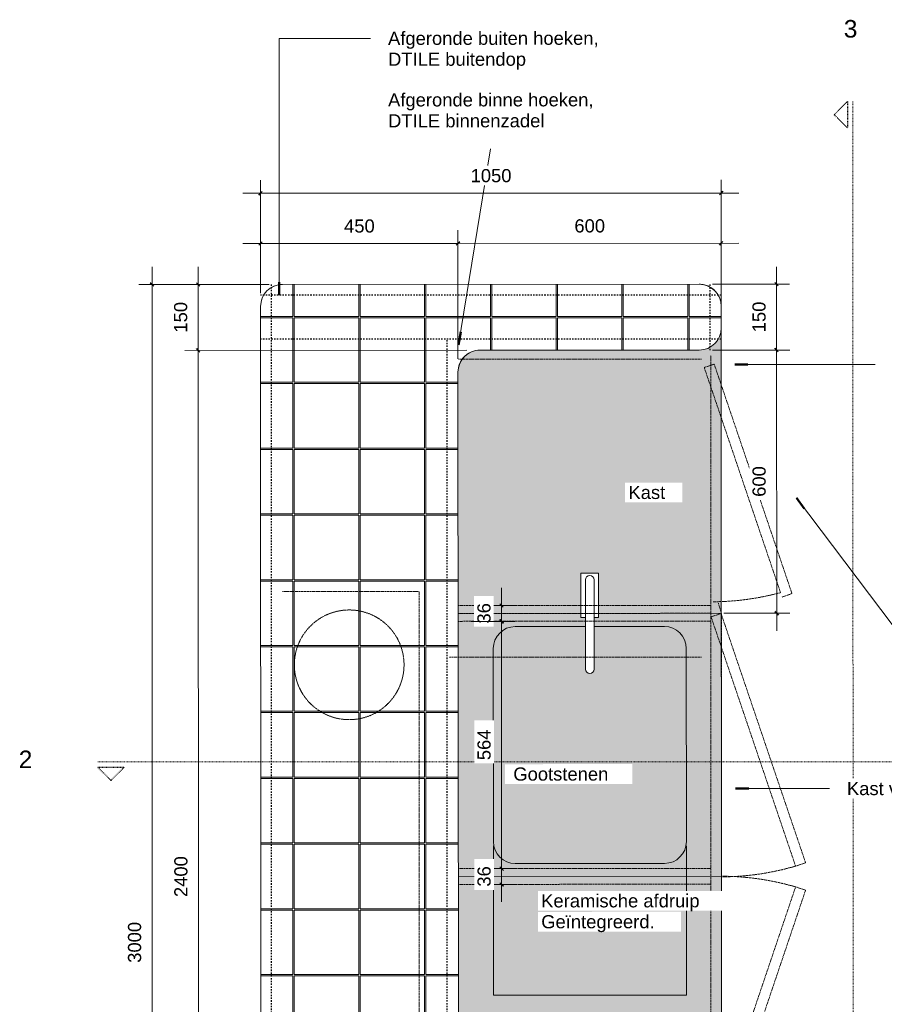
# Model space of a CAD drawing. Header units: millimetres. Extents: x 60977 to 119991, y -9149 to 74784.
# Tile 13 of 18: x 60977 to 62948, y 71725 to 73970. Entities that reach past the tile are written whole.
import ezdxf

# ---------------------------------------------------------------- set-up
doc = ezdxf.new("R2010")
doc.units = ezdxf.units.MM
for name, pattern in [('Dash 1_16_', [3.175, 1.5875, -1.5875]), ('Dash Small', [6.35, 3.175, -3.175]), ('Dash xxxSmall', [1.5875, 0.79375, -0.79375]), ('Overhead xxSmall', [2.579688, 1.5875, -0.992188])]:
    doc.linetypes.add(name, pattern=pattern)
for name, color, linetype, lineweight in [('0-1', 7, 'Continuous', 5), ('A----M-', 8, 'Continuous', 5), ('A----M--20', 8, 'Continuous', 5), ('A09-C---1', 8, 'Dash 1_16_', 13), ('A09-C---2', 215, 'Dash 1_16_', 25), ('A09-C---3', 8, 'Dash 1_16_', 5), ('A09-NT--1', 7, 'Continuous', 13), ('A09-NT--2', 130, 'Continuous', 50), ('A59-----1', 55, 'Continuous', 5), ('A79-Y---1', 55, 'Continuous', 5), ('A79-Y---2', 7, 'Continuous', 13), ('A79-Y---3', 8, 'Dash xxxSmall', 5), ('A99-----1', 1, 'Overhead xxSmall', 13), ('A99-----3', 1, 'Continuous', 13), ('A99-----4', 1, 'Dash Small', 25), ('A99----T', 1, 'Continuous', 5), ('Detail Items-1', 10, 'Continuous', 5), ('Detail Items-2', 55, 'Continuous', 5)]:
    doc.layers.add(name, color=color, linetype=linetype, lineweight=lineweight)
doc.styles.add('Arial', font='arial.ttf', dxfattribs={"height": 40})
doc.styles.add('Arial_1', font='arial.ttf', dxfattribs={"height": 30})
doc.dimstyles.new('TD_Diagonal_1_5_mm', dxfattribs={"dimscale": 304.8, "dimtxt": 30.607782, "dimasz": 0.026247, "dimexe": 0.098425, "dimexo": 0.098425, "dimgap": 0.052493, "dimtad": 1, "dimdec": 0, "dimzin": 0, "dimdsep": 46, "dimtxsty": 'Arial_1', "dimblk1": 'OBLIQUE', "dimblk2": 'OBLIQUE', "dimsah": 1, "dimcen": 0.09, "dimdle": 0.131234, "dimazin": 2, "dimtfac": 1, "dimtdec": 4, "dimtix": 1, "dimtmove": 0, "dimatfit": 3, "dimfxl": 1, "dimtvp": 1, "dimtfill": 1, "dimtolj": 1, "dimtzin": 0, "dimarcsym": 2})

# ---------------------------------------------------------------- blocks, each defined once
blk = doc.blocks.new('712 Pegasoos Bar - 712 Pegasoos Bar-12800718-Pegasoos Pantry - Plan View')
at = {"layer": 'A79-Y---2'}
for p, q in [((62526.1, 73366.6), (61576.1, 73366.1)), ((61526.2, 73316.1), (61527.6, 70416.1)), ((62576.2, 73266.6), (62576.2, 73316.6)), ((62576.2, 73266.6), (62577.1, 71416.6)), ((62026.2, 73216.3), (62526.2, 73216.6)), ((61977.4, 70866.3), (61976.2, 73166.3)), ((62576.5, 72616.6), (61976.5, 72616.3)), ((62106.5, 72586.3), (62266.5, 72586.4)), ((62286.5, 72586.4), (62446.5, 72586.5)), ((62056.8, 72096.3), (62056.6, 72536.3)), ((62496.6, 72536.5), (62496.8, 72096.5)), ((62446.8, 72046.5), (62106.8, 72046.3)), ((62576.8, 72016.6), (61976.8, 72016.3)), ((62577.1, 71416.6), (61977.1, 71416.3)), ((62577.1, 71416.6), (64727.1, 71417.7)), ((62777.1, 71416.7), (62777.4, 70816.7)), ((63377.1, 71417), (63377.4, 70817)), ((63977.1, 71417.3), (63977.4, 70817.3)), ((64777.1, 71417.7), (64727.1, 71417.7)), ((64827.6, 70417.8), (64827.2, 71367.8)), ((64677.2, 71367.7), (64677.4, 70867.7)), ((64627.4, 70817.7), (62027.4, 70816.3)), ((61577.7, 70366.1), (64777.7, 70367.7))]:
    blk.add_line(p, q, dxfattribs=at)
for centre, start, end in [((61576.2, 73316.1), 90.0292, 180.0292), ((62526.2, 73316.6), 76.0115, 90.0292), ((62526.2, 73316.6), 71.4511, 76.0115), ((62526.2, 73316.6), 61.9462, 71.4511), ((62526.2, 73316.6), 56.5898, 61.9462), ((62526.2, 73316.6), 47.7972, 56.5898), ((62526.2, 73316.6), 42.2612, 47.7972), ((62526.2, 73316.6), 33.4686, 42.2612), ((62526.2, 73316.6), 28.1122, 33.4686), ((62526.2, 73316.6), 18.6073, 28.1122), ((62526.2, 73316.6), 14.047, 18.6073), ((62526.2, 73316.6), 0.0292, 14.047), ((62526.2, 73266.6), 270.0292, 0.0292), ((62026.2, 73166.3), 90.0292, 180.0292), ((62106.6, 72536.3), 90.0292, 180.0292), ((62446.6, 72536.5), 0.0292, 90.0292), ((62106.8, 72096.3), 180.0292, 270.0292), ((62446.8, 72096.5), 270.0292, 0.0292), ((64727.2, 71367.7), 90.0292, 180.0292), ((64777.2, 71367.7), 0.0292, 90.0292), ((62027.4, 70866.3), 180.0292, 270.0292), ((64627.4, 70867.7), 270.0292, 0.0292), ((61577.6, 70416.1), 180.0292, 194.0634), ((61577.6, 70416.1), 194.0634, 195.3304), ((61577.6, 70416.1), 195.4405, 198.594), ((64777.6, 70417.7), 330.0295, 345.0292), ((64777.6, 70417.7), 345.0293, 0.0292), ((61577.6, 70416.1), 198.594, 208.1368), ((61577.6, 70416.1), 208.1368, 213.4471), ((61577.6, 70416.1), 213.4471, 222.2871), ((61577.6, 70416.1), 222.2871, 227.7716), ((64777.6, 70417.7), 300.0297, 315.0293), ((64777.6, 70417.7), 315.0296, 330.0292), ((61577.6, 70416.1), 227.7716, 236.6115), ((61577.6, 70416.1), 236.6115, 241.922), ((61577.6, 70416.1), 241.922, 251.4642), ((61577.6, 70416.1), 251.4642, 254.4248), ((61577.6, 70416.1), 254.6178, 255.9953), ((61577.6, 70416.1), 255.9953, 270.03), ((64777.6, 70417.7), 270.03, 285.0292), ((64777.6, 70417.7), 285.0298, 300.0292)]:
    blk.add_arc(centre, 50, start, end, dxfattribs=at)
blk = doc.blocks.new('Tap Vola KV8M - Tap Vola KV8M-2834258-Pegasoos Pantry - Plan View')
at = {"layer": 'A59-----1'}
for p, q in [((62256.5, 72707.9), (62256.5, 72607.4)), ((62296.5, 72707.9), (62256.5, 72707.9)), ((62266.5, 72607.4), (62266.5, 72692.8)), ((62286.5, 72607.4), (62286.5, 72692.8)), ((62296.5, 72607.4), (62296.5, 72707.9)), ((62256.5, 72607.4), (62266.5, 72607.4)), ((62266.5, 72607.4), (62266.6, 72489.4)), ((62286.6, 72489.4), (62286.5, 72607.4)), ((62286.5, 72607.4), (62296.5, 72607.4))]:
    blk.add_line(p, q, dxfattribs=at)
for centre, start, end in [((62276.5, 72692.8), 0.0292, 180.0292), ((62276.6, 72489.4), 180.0292, 0.0292)]:
    blk.add_arc(centre, 10, start, end, dxfattribs=at)
blk = doc.blocks.new('HSR-D_SHL_ARCH_Vaste Inrichting_rvt-1-Pegasoos Pantry - Plan View')
at = {"layer": 'A59-----1'}
blk.add_blockref('Tap Vola KV8M - Tap Vola KV8M-2834258-Pegasoos Pantry - Plan View', (0, 0), dxfattribs=at)
at = {"layer": 'A79-Y---1'}
blk.add_blockref('712 Pegasoos Bar - 712 Pegasoos Bar-12800718-Pegasoos Pantry - Plan View', (0, 0), dxfattribs=at)
blk = doc.blocks.new('750 Muuto_Light_Pendant_Ambit - 750 andtradition VP1 Flowerpot pendant-4043285-Pegasoos Pantry - Plan View')
at = {"layer": 'A79-Y---3'}
blk.add_circle((61728.2, 72499.2), 125, dxfattribs=at)
blk = doc.blocks.new('Detail View - Detail - Detail Number-13476530-Pegasoos Pantry - Plan View')
at = {"layer": 'A09-C---2'}
for p, q in [((61155.2, 72265.7), (61185.2, 72235.7)), ((61155.2, 72265.7), (61215.2, 72265.7)), ((61215.2, 72265.7), (61185.2, 72235.7))]:
    blk.add_line(p, q, dxfattribs=at)
blk = doc.blocks.new('DIMBLOCK13-Pegasoos Pantry - Plan View')
at = {"layer": 'A----M--20'}
for p, q in [((62075.2, 72674.4), (62075.3, 72558.4)), ((62050.9, 72634.3), (62105.3, 72634.4)), ((62075.3, 72634.4), (62050.9, 72634.3)), ((62050.9, 72598.3), (62105.3, 72598.4)), ((62075.3, 72598.4), (62050.9, 72598.3))]:
    blk.add_line(p, q, dxfattribs=at)
at = {"layer": 'A----M--20', "lineweight": 35}
for p, q in [((62075.3, 72634.4), (62071.3, 72638.4)), ((62075.3, 72634.4), (62079.3, 72630.4)), ((62075.3, 72598.4), (62071.3, 72602.4)), ((62075.3, 72598.4), (62079.3, 72594.4))]:
    blk.add_line(p, q, dxfattribs=at)
at = {"layer": 'A----M--20', "color": 0, "insert": (62020.3, 72593.3), "char_height": 30, "width": 55.377, "attachment_point": 1, "rotation": 90, "line_spacing_factor": 0.941778, "style": 'Arial_1', "bg_fill": 3, "box_fill_scale": 1.25, "bg_fill_color": 256, "bg_fill_true_color": 13158600, "bg_fill_transparency": 0}
blk.add_mtext('36', dxfattribs=at)
blk = doc.blocks.new('_Oblique')
at = {"color": 0, "linetype": 'ByBlock', "lineweight": -2}
blk.add_line((-0.5, -0.5), (0.5, 0.5), dxfattribs=at)
blk = doc.blocks.new('DIMBLOCK14-Pegasoos Pantry - Plan View')
at = {"layer": 'A----M--20'}
for p, q in [((62075.6, 72638.3), (62075.6, 72034.6)), ((62006.5, 72598.3), (62105.6, 72598.3)), ((62075.6, 72598.3), (62006.5, 72598.3)), ((62007.1, 72034.6), (62105.6, 72034.6)), ((62075.6, 72034.6), (62007.1, 72034.6))]:
    blk.add_line(p, q, dxfattribs=at)
at = {"layer": 'A----M--20', "lineweight": 35}
for p, q in [((62075.6, 72598.3), (62071.6, 72602.3)), ((62075.6, 72598.3), (62079.6, 72594.3)), ((62075.6, 72034.6), (62071.6, 72038.6)), ((62075.6, 72034.6), (62079.6, 72030.6))]:
    blk.add_line(p, q, dxfattribs=at)
at = {"layer": 'A----M--20', "color": 0, "insert": (62020.6, 72281.8), "char_height": 30, "width": 83.065, "attachment_point": 1, "rotation": 90, "line_spacing_factor": 0.941778, "style": 'Arial_1', "bg_fill": 3, "box_fill_scale": 1.25, "bg_fill_color": 256, "bg_fill_true_color": 13158600, "bg_fill_transparency": 0}
blk.add_mtext('564', dxfattribs=at)
blk = doc.blocks.new('DIMBLOCK15-Pegasoos Pantry - Plan View')
at = {"layer": 'A----M--20'}
for p, q in [((62007.1, 72034.6), (62105.6, 72034.6)), ((62075.6, 72034.6), (62007.1, 72034.6)), ((62075.6, 72034.6), (62075.6, 71958.6)), ((62007.2, 71998.6), (62105.6, 71998.6)), ((62075.6, 71998.6), (62007.2, 71998.6))]:
    blk.add_line(p, q, dxfattribs=at)
at = {"layer": 'A----M--20', "lineweight": 35}
for p, q in [((62075.6, 72034.6), (62071.6, 72038.6)), ((62075.6, 72034.6), (62079.6, 72030.6)), ((62075.6, 71998.6), (62071.6, 72002.6)), ((62075.6, 71998.6), (62079.6, 71994.6))]:
    blk.add_line(p, q, dxfattribs=at)
at = {"layer": 'A----M--20', "color": 0, "insert": (62020.6, 71993.5), "char_height": 30, "width": 55.377, "attachment_point": 1, "rotation": 90, "line_spacing_factor": 0.941778, "style": 'Arial_1', "bg_fill": 3, "box_fill_scale": 1.25, "bg_fill_color": 256, "bg_fill_true_color": 13158600, "bg_fill_transparency": 0}
blk.add_mtext('36', dxfattribs=at)
blk = doc.blocks.new('DIMBLOCK31-Pegasoos Pantry - Plan View')
at = {"layer": 'A----M--20'}
for p, q in [((62702.2, 73406.7), (62702.3, 73216.7)), ((62556.1, 73366.6), (62732.2, 73366.7)), ((62702.2, 73366.7), (62556.1, 73366.6)), ((62556.2, 73216.6), (62732.3, 73216.7)), ((62702.3, 73216.7), (62556.2, 73216.6))]:
    blk.add_line(p, q, dxfattribs=at)
at = {"layer": 'A----M--20', "lineweight": 35}
for p, q in [((62702.2, 73366.7), (62698.2, 73370.7)), ((62702.2, 73366.7), (62706.2, 73362.7)), ((62702.3, 73216.7), (62698.3, 73220.7)), ((62702.3, 73216.7), (62706.3, 73212.7))]:
    blk.add_line(p, q, dxfattribs=at)
at = {"layer": 'A----M--20', "color": 0, "insert": (62647.3, 73257.1), "char_height": 30, "width": 83.065, "attachment_point": 1, "rotation": 90, "line_spacing_factor": 0.941778, "style": 'Arial_1', "bg_fill": 3, "box_fill_scale": 1.25, "bg_fill_color": 256, "bg_fill_true_color": 13158600, "bg_fill_transparency": 0}
blk.add_mtext('150', dxfattribs=at)
blk = doc.blocks.new('DIMBLOCK32-Pegasoos Pantry - Plan View')
at = {"layer": 'A----M--20'}
for p, q in [((62556.2, 73216.6), (62732.3, 73216.7)), ((62702.3, 73216.7), (62556.2, 73216.6)), ((62702.3, 73216.7), (62702.6, 72576.7)), ((62582.5, 72616.6), (62732.6, 72616.7)), ((62702.6, 72616.7), (62582.5, 72616.6))]:
    blk.add_line(p, q, dxfattribs=at)
at = {"layer": 'A----M--20', "lineweight": 35}
for p, q in [((62702.3, 73216.7), (62698.3, 73220.7)), ((62702.3, 73216.7), (62706.3, 73212.7)), ((62702.6, 72616.7), (62698.6, 72620.7)), ((62702.6, 72616.7), (62706.6, 72612.7))]:
    blk.add_line(p, q, dxfattribs=at)
at = {"layer": 'A----M--20', "color": 0, "insert": (62647.5, 72882.1), "char_height": 30, "width": 83.065, "attachment_point": 1, "rotation": 90, "line_spacing_factor": 0.941778, "style": 'Arial_1', "bg_fill": 3, "box_fill_scale": 1.25, "bg_fill_color": 256, "bg_fill_true_color": 13158600, "bg_fill_transparency": 0}
blk.add_mtext('600', dxfattribs=at)
blk = doc.blocks.new('DIMBLOCK33-Pegasoos Pantry - Plan View')
at = {"layer": 'A----M--20'}
for p, q in [((61278.9, 73406.1), (61278.9, 70326.1)), ((61521.2, 73366.1), (61248.9, 73366.1)), ((61278.9, 73366.1), (61521.2, 73366.1)), ((61547.7, 70366.1), (61248.9, 70366.1)), ((61278.9, 70366.1), (61547.7, 70366.1))]:
    blk.add_line(p, q, dxfattribs=at)
at = {"layer": 'A----M--20', "lineweight": 35}
for p, q in [((61278.9, 73366.1), (61274.9, 73370.1)), ((61278.9, 73366.1), (61282.9, 73362.1)), ((61278.9, 70366.1), (61274.9, 70370.1)), ((61278.9, 70366.1), (61282.9, 70362.1))]:
    blk.add_line(p, q, dxfattribs=at)
at = {"layer": 'A----M--20', "color": 0, "insert": (61223.9, 71820), "char_height": 30, "width": 110.753, "attachment_point": 1, "rotation": 90, "line_spacing_factor": 0.941778, "style": 'Arial_1', "bg_fill": 3, "box_fill_scale": 1.25, "bg_fill_color": 256, "bg_fill_true_color": 13158600, "bg_fill_transparency": 0}
blk.add_mtext('3000', dxfattribs=at)
blk = doc.blocks.new('DIMBLOCK34-Pegasoos Pantry - Plan View')
at = {"layer": 'A----M--20'}
for p, q in [((61526.1, 73346.1), (61526, 73604)), ((62576.2, 73296.6), (62576, 73604.5)), ((61486, 73573.9), (62616, 73574.5)), ((61526, 73574), (61526.1, 73346.1)), ((62576, 73574.5), (62576.2, 73296.6))]:
    blk.add_line(p, q, dxfattribs=at)
at = {"layer": 'A----M--20', "lineweight": 35}
for p, q in [((61526, 73574), (61522, 73570)), ((61526, 73574), (61530, 73578)), ((62576, 73574.5), (62572, 73570.5)), ((62576, 73574.5), (62580, 73578.5))]:
    blk.add_line(p, q, dxfattribs=at)
at = {"layer": 'A----M--20', "color": 0, "insert": (62004.9, 73629.2), "char_height": 30, "width": 110.753, "attachment_point": 1, "rotation": 0.0292, "line_spacing_factor": 0.941778, "style": 'Arial_1', "bg_fill": 3, "box_fill_scale": 1.25, "bg_fill_color": 256, "bg_fill_true_color": 13158600, "bg_fill_transparency": 0}
blk.add_mtext('1050', dxfattribs=at)
blk = doc.blocks.new('DIMBLOCK38-Pegasoos Pantry - Plan View')
at = {"layer": 'A----M--20'}
for p, q in [((61976.2, 73196.3), (61976.1, 73489.6)), ((62576.2, 73296.6), (62576.1, 73489.9)), ((62616.1, 73460), (61976.1, 73459.6)), ((61976.1, 73459.6), (61976.2, 73196.3)), ((62576.1, 73459.9), (62576.2, 73296.6))]:
    blk.add_line(p, q, dxfattribs=at)
at = {"layer": 'A----M--20', "lineweight": 35}
for p, q in [((61976.1, 73459.6), (61972.1, 73455.6)), ((61976.1, 73459.6), (61980.1, 73463.6)), ((62576.1, 73459.9), (62572.1, 73455.9)), ((62576.1, 73459.9), (62580.1, 73463.9))]:
    blk.add_line(p, q, dxfattribs=at)
at = {"layer": 'A----M--20', "color": 0, "insert": (62241.5, 73514.7), "char_height": 30, "width": 83.065, "attachment_point": 1, "rotation": 0.0292, "line_spacing_factor": 0.941778, "style": 'Arial_1', "bg_fill": 3, "box_fill_scale": 1.25, "bg_fill_color": 256, "bg_fill_true_color": 13158600, "bg_fill_transparency": 0}
blk.add_mtext('600', dxfattribs=at)
blk = doc.blocks.new('DIMBLOCK39-Pegasoos Pantry - Plan View')
at = {"layer": 'A----M--20'}
for p, q in [((61526.1, 73346.1), (61526.1, 73489.4)), ((61976.2, 73196.3), (61976.1, 73489.6)), ((61976.1, 73459.6), (61486.1, 73459.4)), ((61526.1, 73459.4), (61526.1, 73346.1)), ((61976.1, 73459.6), (61976.2, 73196.3))]:
    blk.add_line(p, q, dxfattribs=at)
at = {"layer": 'A----M--20', "lineweight": 35}
for p, q in [((61526.1, 73459.4), (61522.1, 73455.4)), ((61526.1, 73459.4), (61530.1, 73463.4)), ((61976.1, 73459.6), (61972.1, 73455.6)), ((61976.1, 73459.6), (61980.1, 73463.6))]:
    blk.add_line(p, q, dxfattribs=at)
at = {"layer": 'A----M--20', "color": 0, "insert": (61716.5, 73514.4), "char_height": 30, "width": 83.065, "attachment_point": 1, "rotation": 0.0292, "line_spacing_factor": 0.941778, "style": 'Arial_1', "bg_fill": 3, "box_fill_scale": 1.25, "bg_fill_color": 256, "bg_fill_true_color": 13158600, "bg_fill_transparency": 0}
blk.add_mtext('450', dxfattribs=at)
blk = doc.blocks.new('DIMBLOCK41-Pegasoos Pantry - Plan View')
at = {"layer": 'A----M--20'}
for p, q in [((61383.8, 73406), (61383.9, 73216)), ((61546.1, 73366.1), (61353.8, 73366)), ((61383.8, 73366), (61546.1, 73366.1)), ((61996.2, 73216.3), (61353.9, 73216)), ((61383.9, 73216), (61996.2, 73216.3))]:
    blk.add_line(p, q, dxfattribs=at)
at = {"layer": 'A----M--20', "lineweight": 35}
for p, q in [((61383.8, 73366), (61379.8, 73370)), ((61383.8, 73366), (61387.8, 73362)), ((61383.9, 73216), (61379.9, 73220)), ((61383.9, 73216), (61387.9, 73212))]:
    blk.add_line(p, q, dxfattribs=at)
at = {"layer": 'A----M--20', "color": 0, "insert": (61328.9, 73256.4), "char_height": 30, "width": 83.065, "attachment_point": 1, "rotation": 90, "line_spacing_factor": 0.941778, "style": 'Arial_1', "bg_fill": 3, "box_fill_scale": 1.25, "bg_fill_color": 256, "bg_fill_true_color": 13158600, "bg_fill_transparency": 0}
blk.add_mtext('150', dxfattribs=at)
blk = doc.blocks.new('DIMBLOCK42-Pegasoos Pantry - Plan View')
at = {"layer": 'A----M--20'}
for p, q in [((61996.2, 73216.3), (61353.9, 73216)), ((61383.9, 73216), (61996.2, 73216.3)), ((61383.9, 73216), (61385.1, 70816)), ((61997.4, 70816.3), (61355.1, 70816)), ((61385.1, 70816), (61997.4, 70816.3))]:
    blk.add_line(p, q, dxfattribs=at)
at = {"layer": 'A----M--20', "lineweight": 35}
for p, q in [((61383.9, 73216), (61379.9, 73220)), ((61383.9, 73216), (61387.9, 73212)), ((61385.1, 70816), (61381.1, 70820)), ((61385.1, 70816), (61389.1, 70812))]:
    blk.add_line(p, q, dxfattribs=at)
at = {"layer": 'A----M--20', "color": 0, "insert": (61329.5, 71969.8), "char_height": 30, "width": 110.753, "attachment_point": 1, "rotation": 90, "line_spacing_factor": 0.941778, "style": 'Arial_1', "bg_fill": 3, "box_fill_scale": 1.25, "bg_fill_color": 256, "bg_fill_true_color": 13158600, "bg_fill_transparency": 0}
blk.add_mtext('2400', dxfattribs=at)

msp = doc.modelspace()

# ---------------------------------------------------------------- hatches: boundary and pattern name
at = {"layer": 'Detail Items-1'}
h = msp.add_hatch(color=256, dxfattribs=at)
h.paths.add_polyline_path([(62027.4, 70816.3), (64627.4, 70817.7), (64640.4, 70819.4), (64652.4, 70824.4), (64662.8, 70832.3), (64670.7, 70842.7), (64675.7, 70854.7), (64677.4, 70867.7), (64677.2, 71367.7), (64678.9, 71380.6), (64683.8, 71392.7), (64691.8, 71403), (64702.1, 71411), (64714.2, 71416), (64727.1, 71417.7), (62577.1, 71416.6), (62576.2, 73266.6), (62574.5, 73253.7), (62569.5, 73241.6), (62561.6, 73231.2), (62551.2, 73223.3), (62539.2, 73218.3), (62526.2, 73216.6), (62026.2, 73216.3), (62013.3, 73214.6), (62001.2, 73209.6), (61990.9, 73201.7), (61982.9, 73191.3), (61977.9, 73179.2), (61976.2, 73166.3), (61977.4, 70866.3), (61979.1, 70853.4), (61984.1, 70841.3), (61992.1, 70831), (62002.4, 70823), (62014.5, 70818)])
h.paths.add_polyline_path([(63083.2, 70917), (63057.2, 70919.6), (63032.8, 70928.9), (63011.7, 70944.1), (62995.2, 70964.4), (62984.5, 70988.2), (62980.3, 71013.9), (62982.9, 71039.9), (62992.2, 71064.3), (63007.5, 71085.5), (63027.7, 71102), (63051.5, 71112.7), (63077.3, 71116.9), (63103.3, 71114.2), (63127.7, 71105), (63148.8, 71089.7), (63165.3, 71069.5), (63176, 71045.6), (63180.2, 71019.9), (63177.6, 70993.9), (63168.3, 70969.5), (63153, 70948.3), (63132.8, 70931.8), (63109, 70921.1), (63089.1, 70917.9)])
h.paths.add_polyline_path([(63683.2, 70917.3), (63657.2, 70919.9), (63632.8, 70929.2), (63611.7, 70944.4), (63595.2, 70964.7), (63584.5, 70988.5), (63580.3, 71014.2), (63582.9, 71040.2), (63592.2, 71064.6), (63607.5, 71085.8), (63627.7, 71102.3), (63651.5, 71113), (63677.3, 71117.2), (63703.3, 71114.5), (63727.7, 71105.3), (63748.8, 71090), (63765.5, 71069.5), (63776, 71046), (63780.2, 71020.2), (63777.6, 70994.2), (63768.3, 70969.8), (63753, 70948.6), (63732.8, 70932.1), (63709, 70921.4), (63689.1, 70918.2)])
h.paths.add_polyline_path([(62276.6, 72479.4), (62274, 72479.7), (62271.6, 72480.7), (62269.5, 72482.3), (62267.9, 72484.4), (62266.9, 72486.8), (62266.6, 72489.4), (62266.5, 72607.4), (62256.5, 72607.4), (62256.5, 72707.9), (62296.5, 72707.9), (62296.5, 72607.4), (62286.5, 72607.4), (62286.6, 72489.4), (62286.2, 72486.8), (62285.2, 72484.4), (62283.6, 72482.3), (62281.6, 72480.7), (62279.2, 72479.7)])
at = {"layer": 'Detail Items-2'}
h = msp.add_hatch(dxfattribs=at)
h.set_pattern_fill('FP_3', color=256, style=0, pattern_type=2)
h.set_pattern_definition([(90, (54999.9, -24056.92), (150, -9e-15), [147, -3]), (180, (54999.9, -24056.92), (-2e-14, -150), [147, -3]), (270, (54852.9, -23909.92), (150, 9e-15), [147, -3]), (180, (54999.9, -23909.92), (-2e-14, -150), [147, -3])])
h.paths.add_polyline_path([(61577.7, 70366.1), (64777.7, 70367.7), (64790.6, 70369.4), (64802.7, 70374.4), (64813, 70382.4), (64821, 70392.8), (64825.9, 70404.8), (64827.6, 70417.8), (64827.2, 71367.8), (64825.4, 71380.7), (64820.4, 71392.8), (64812.5, 71403.1), (64802.1, 71411), (64790.1, 71416), (64777.1, 71417.7), (64727.1, 71417.7), (64714.2, 71416), (64702.1, 71411), (64691.8, 71403), (64683.8, 71392.7), (64678.9, 71380.6), (64677.2, 71367.7), (64677.4, 70867.7), (64675.7, 70854.7), (64670.7, 70842.7), (64662.8, 70832.3), (64652.4, 70824.4), (64640.4, 70819.4), (64627.4, 70817.7), (62027.4, 70816.3), (62014.5, 70818), (62002.4, 70823), (61992.1, 70831), (61984.1, 70841.3), (61979.1, 70853.4), (61977.4, 70866.3), (61976.2, 73166.3), (61977.9, 73179.2), (61982.9, 73191.3), (61990.9, 73201.7), (62001.2, 73209.6), (62013.3, 73214.6), (62026.2, 73216.3), (62526.2, 73216.6), (62539.2, 73218.3), (62551.2, 73223.3), (62561.6, 73231.2), (62569.5, 73241.6), (62574.5, 73253.7), (62576.2, 73266.6), (62576.2, 73316.6), (62574.9, 73327.7), (62571.2, 73338.3), (62565.2, 73347.8), (62557.3, 73355.7), (62547.8, 73361.6), (62537.3, 73365.3), (62526.1, 73366.6), (61576.1, 73366.1), (61563.2, 73364.4), (61551.1, 73359.4), (61540.8, 73351.4), (61532.8, 73341.1), (61527.9, 73329), (61526.2, 73316.1), (61527.6, 70416.1), (61529.4, 70403.1), (61534.4, 70391.1), (61542.3, 70380.7), (61552.7, 70372.8), (61564.7, 70367.8)])

# ---------------------------------------------------------------- linework, layer by layer
at = {"layer": 'A09-C---1'}
for p, q in [((62875.9, 73783.2), (62877.9, 69953.9)), ((61155.2, 72277.9), (64906.2, 72277.9))]:
    msp.add_line(p, q, dxfattribs=at)
at = {"layer": 'A09-NT--1'}
for p, q in [((61568.4, 73927), (61776.7, 73927.1)), ((61568.7, 73341.6), (61568.4, 73927)), ((61977.7, 73228.5), (62050.4, 73675.1)), ((62606.9, 73183.5), (62927, 73183.5)), ((62747.5, 72879.6), (62996.4, 72550.7)), ((62609.1, 72217.2), (62822.8, 72217.2))]:
    msp.add_line(p, q, dxfattribs=at)
at = {"layer": 'A09-NT--2'}
for p, q in [((61568.7, 73341.6), (61568.7, 73371.6)), ((61977.7, 73228.5), (61982.5, 73258.1)), ((62606.9, 73183.5), (62636.9, 73183.5)), ((62747.5, 72879.6), (62765.6, 72855.6)), ((62609.1, 72217.2), (62639.1, 72217.2))]:
    msp.add_line(p, q, dxfattribs=at)
at = {"layer": 'A99-----1'}
for p, q in [((62531.1, 73195.8), (61977.4, 73195.8)), ((62552.5, 71417), (62552.5, 73204.8)), ((62537.5, 73176.8), (62560.2, 73184.5)), ((62711.4, 72663.8), (62537.5, 73176.8)), ((62737.5, 72661.5), (62560.2, 73184.5)), ((61887.5, 72666.1), (61576.5, 72666.1)), ((61887.5, 70886.1), (61887.5, 72666.1)), ((62737.5, 72661.5), (62714.8, 72653.7)), ((62552.5, 72634.6), (61976.5, 72634.3)), ((62576.5, 72616.6), (62569.9, 72639.5)), ((62552.5, 72616.6), (61976.5, 72616.3)), ((62553.1, 72608.5), (62575.8, 72616.2)), ((62745.7, 72040.4), (62553.1, 72608.5)), ((62768.5, 72048), (62575.8, 72616.2)), ((62576.5, 71417), (62576.5, 72616.6)), ((62552.5, 72598.6), (61976.5, 72598.3)), ((62531.1, 72516.6), (61955.7, 72516.6)), ((62768.5, 72048), (62745.8, 72040.2)), ((62552.5, 72034.6), (61977.1, 72034.6)), ((62552.5, 71999.2), (61977.2, 71998.6)), ((62745.7, 71992.9), (62553.7, 71424.7)), ((62768.5, 71985.5), (62576.5, 71417)), ((62768.5, 71985.5), (62745.8, 71993.1))]:
    msp.add_line(p, q, dxfattribs=at)
for centre, start, end in [((62554.4, 73243.2), 270.2925, 285.1559), ((62575.8, 72616.2), 270.2925, 286.4378), ((62576.5, 71417), 73.6206, 89.7659)]:
    msp.add_arc(centre, 600.3, start, end, dxfattribs=at)
at = {"layer": 'A99-----3'}
for p, q in [((62057, 71746.5), (62056.8, 72086.9)), ((62496.8, 72086.9), (62497, 71746.5)), ((62497, 71746.5), (62057, 71746.5))]:
    msp.add_line(p, q, dxfattribs=at)
at = {"layer": 'A99-----4'}
for p, q in [((61551.2, 70366.1), (61551.2, 73366.1)), ((62551.1, 73216.6), (62551.1, 73366.1)), ((62576.2, 73341.6), (61526.1, 73341.6)), ((62576.2, 73241.6), (61526.1, 73241.6)), ((61951.2, 70791.6), (61951.2, 73241.6))]:
    msp.add_line(p, q, dxfattribs=at)
at = {"layer": 'A99----T'}
for p, q in [((62526.1, 73366.6), (61576.1, 73366.1)), ((61526.2, 73316.1), (61527.6, 70416.1)), ((62576.2, 73266.6), (62576.2, 73316.6)), ((62577.1, 71416.6), (62576.2, 73266.6)), ((62026.2, 73216.3), (62526.2, 73216.6)), ((62526.2, 73216.6), (62026.2, 73216.3)), ((61977.4, 70866.3), (61976.2, 73166.3)), ((61976.2, 73166.3), (61977.4, 70866.3))]:
    msp.add_line(p, q, dxfattribs=at)
for centre, start, end in [((61576.2, 73316.1), 90.0292, 180.0292), ((62526.2, 73316.6), 0.0292, 90.0292), ((62526.2, 73266.6), 270.0292, 0.0292), ((62526.2, 73266.6), 270.0292, 0.0292), ((62026.2, 73166.3), 90.0292, 180.0292), ((62026.2, 73166.3), 90.0292, 180.0292)]:
    msp.add_arc(centre, 50, start, end, dxfattribs=at)

# ---------------------------------------------------------------- block references
at = {"layer": '0-1'}
msp.add_blockref('HSR-D_SHL_ARCH_Vaste Inrichting_rvt-1-Pegasoos Pantry - Plan View', (0, 0), dxfattribs=at)
at = {"layer": 'A09-C---2', "rotation": 270.0292114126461}
msp.add_blockref('Detail View - Detail - Detail Number-13476530-Pegasoos Pantry - Plan View', (-9433.2, 134901.5), dxfattribs=at)
at = {"layer": 'A09-C---2'}
msp.add_blockref('Detail View - Detail - Detail Number-13476530-Pegasoos Pantry - Plan View', (0, 0), dxfattribs=at)
at = {"layer": 'A79-Y---3'}
msp.add_blockref('750 Muuto_Light_Pendant_Ambit - 750 andtradition VP1 Flowerpot pendant-4043285-Pegasoos Pantry - Plan View', (0, 0), dxfattribs=at)

# ---------------------------------------------------------------- texts
at = {"layer": 'A09-C---3', "char_height": 40, "width": 38.481, "attachment_point": 1, "style": 'Arial'}
for s, insert in [('3', (62855.6, 73968.9)), ('2', (60974.9, 72303.7))]:
    msp.add_mtext(s, dxfattribs=dict(at, insert=insert))
at = {"layer": 'A09-NT--1', "char_height": 30, "attachment_point": 1, "rotation": 0.0292, "style": 'Arial_1'}
for s, insert, width in [('Afgeronde buiten hoeken,', (61816.7, 73942.2), 578.818), ('DTILE buitendop', (61816.8, 73894.5), 378.396), ('Afgeronde binne hoeken,', (61816.8, 73801.9), 564.388), ('DTILE binnenzadel', (61816.8, 73754.2), 428.101)]:
    msp.add_mtext(s, dxfattribs=dict(at, insert=insert, width=width))

# ---------------------------------------------------------------- next in the draw order: texts
at = {"layer": 'A09-NT--1', "char_height": 30, "attachment_point": 1, "rotation": 0.0292, "style": 'Arial_1', "bg_fill": 3, "box_fill_scale": 1.25, "bg_fill_color": 256, "bg_fill_true_color": 13158600, "bg_fill_transparency": 0}
for s, insert, width in [('Kast ', (62364.7, 72907.1), 115.443), (' Gootstenen', (62090.6, 72265.2), 275.781), ('Keramische afdruip', (62165.8, 71976.2), 437.721)]:
    msp.add_mtext(s, dxfattribs=dict(at, insert=insert, width=width))
at = {"layer": 'A09-NT--1', "insert": (62862.8, 72232.2), "char_height": 30, "width": 339.916, "attachment_point": 1, "style": 'Arial_1', "bg_fill": 3, "box_fill_scale": 1.25, "bg_fill_color": 256, "bg_fill_true_color": 13158600, "bg_fill_transparency": 0}
msp.add_mtext('Kast voor trash', dxfattribs=at)

# ---------------------------------------------------------------- next in the draw order: dimensions: what is measured, and where the dimension line sits
at = {"layer": 'A----M-'}
for base, p1, p2, angle, override, picture, middle in [((61278.9, 70366.1), (61551.2, 73366.1), (61577.7, 70366.1), 270, {"dimpost": '<>', "dimfxl": 3000.13019}, 'DIMBLOCK33-Pegasoos Pantry - Plan View', (61247.5, 71866.1)), ((62702.3, 73216.7), (62526.1, 73366.6), (62526.2, 73216.6), 270.0292, {"dimpost": '<>', "dimfxl": 150}, 'DIMBLOCK31-Pegasoos Pantry - Plan View', (62733.6, 73291.7)), ((62075.3, 72598.4), (62080.9, 72634.4), (62080.9, 72598.4), 270.0292, {"dimpost": '<>', "dimfxl": 36}, 'DIMBLOCK13-Pegasoos Pantry - Plan View', (62106.6, 72616.4))]:
    dim = msp.add_linear_dim(base=base, p1=p1, p2=p2, angle=angle, dimstyle='TD_Diagonal_1_5_mm', override=override, dxfattribs=at)
    dim.commit()
    dim.dimension.update_dxf_attribs({"geometry": picture, "text_midpoint": middle})

# ---------------------------------------------------------------- next in the draw order: texts
at = {"layer": 'A09-NT--1', "insert": (62165.9, 71928.6), "char_height": 30, "width": 311.055, "attachment_point": 1, "rotation": 0.0292, "style": 'Arial_1', "bg_fill": 3, "box_fill_scale": 1.25, "bg_fill_color": 256, "bg_fill_true_color": 13158600, "bg_fill_transparency": 0}
msp.add_mtext('Geïntegreerd.', dxfattribs=at)

# ---------------------------------------------------------------- next in the draw order: dimensions: what is measured, and where the dimension line sits
at = {"layer": 'A----M-'}
for base, p1, p2, angle, override, picture, middle in [((62576, 73574.5), (61526.2, 73316.1), (62576.2, 73266.6), 0.0292, {"dimpost": '<>', "dimfxl": 1051.189802}, 'DIMBLOCK34-Pegasoos Pantry - Plan View', (62051, 73605.6)), ((62702.6, 72616.7), (62526.2, 73216.6), (62552.5, 72616.6), 270.0292, {"dimpost": '<>', "dimfxl": 600.560273}, 'DIMBLOCK32-Pegasoos Pantry - Plan View', (62733.8, 72916.7)), ((62075.6, 72034.6), (61976.5, 72598.3), (61977.1, 72034.6), 90, {"dimpost": '<>', "dimfxl": 563.694189}, 'DIMBLOCK14-Pegasoos Pantry - Plan View', (62044.3, 72316.5))]:
    dim = msp.add_linear_dim(base=base, p1=p1, p2=p2, angle=angle, dimstyle='TD_Diagonal_1_5_mm', override=override, dxfattribs=at)
    dim.commit()
    dim.dimension.update_dxf_attribs({"geometry": picture, "text_midpoint": middle})

# ---------------------------------------------------------------- next in the draw order: dimensions: what is measured, and where the dimension line sits
for base, p1, p2, angle, override, picture, middle in [((61976.1, 73459.6), (62576.2, 73266.6), (61976.2, 73166.3), 0.0292, {"dimpost": '<>', "dimfxl": 608.276253}, 'DIMBLOCK38-Pegasoos Pantry - Plan View', (62276.1, 73491.1)), ((62075.6, 71998.6), (61977.1, 72034.6), (61977.2, 71998.6), 90, {"dimpost": '<>', "dimfxl": 36.000083}, 'DIMBLOCK15-Pegasoos Pantry - Plan View', (62044.2, 72016.6))]:
    dim = msp.add_linear_dim(base=base, p1=p1, p2=p2, angle=angle, dimstyle='TD_Diagonal_1_5_mm', override=override, dxfattribs=at)
    dim.commit()
    dim.dimension.update_dxf_attribs({"geometry": picture, "text_midpoint": middle})

# ---------------------------------------------------------------- next in the draw order: dimensions: what is measured, and where the dimension line sits
dim = msp.add_linear_dim(base=(61526.1, 73459.4), p1=(61976.2, 73166.3), p2=(61526.2, 73316.1), angle=0.0292, dimstyle='TD_Diagonal_1_5_mm', override={"dimpost": '<>', "dimfxl": 474.341649}, dxfattribs=at)
dim.commit()
dim.dimension.update_dxf_attribs({"geometry": 'DIMBLOCK39-Pegasoos Pantry - Plan View', "text_midpoint": (61751.1, 73490.8)})

# ---------------------------------------------------------------- next in the draw order: dimensions: what is measured, and where the dimension line sits
dim = msp.add_linear_dim(base=(61383.9, 73216), p1=(61576.1, 73366.1), p2=(62026.2, 73216.3), angle=270.0292, dimstyle='TD_Diagonal_1_5_mm', override={"dimpost": '<>', "dimfxl": 474.341649}, dxfattribs=at)
dim.commit()
dim.dimension.update_dxf_attribs({"geometry": 'DIMBLOCK41-Pegasoos Pantry - Plan View', "text_midpoint": (61415.1, 73291)})

# ---------------------------------------------------------------- next in the draw order: dimensions: what is measured, and where the dimension line sits
dim = msp.add_linear_dim(base=(61385.1, 70816), p1=(62026.2, 73216.3), p2=(62027.4, 70816.3), angle=270.0292, dimstyle='TD_Diagonal_1_5_mm', override={"dimpost": '<>', "dimfxl": 2400}, dxfattribs=at)
dim.commit()
dim.dimension.update_dxf_attribs({"geometry": 'DIMBLOCK42-Pegasoos Pantry - Plan View', "text_midpoint": (61415.8, 72016)})

doc.saveas('drawing.dxf')
